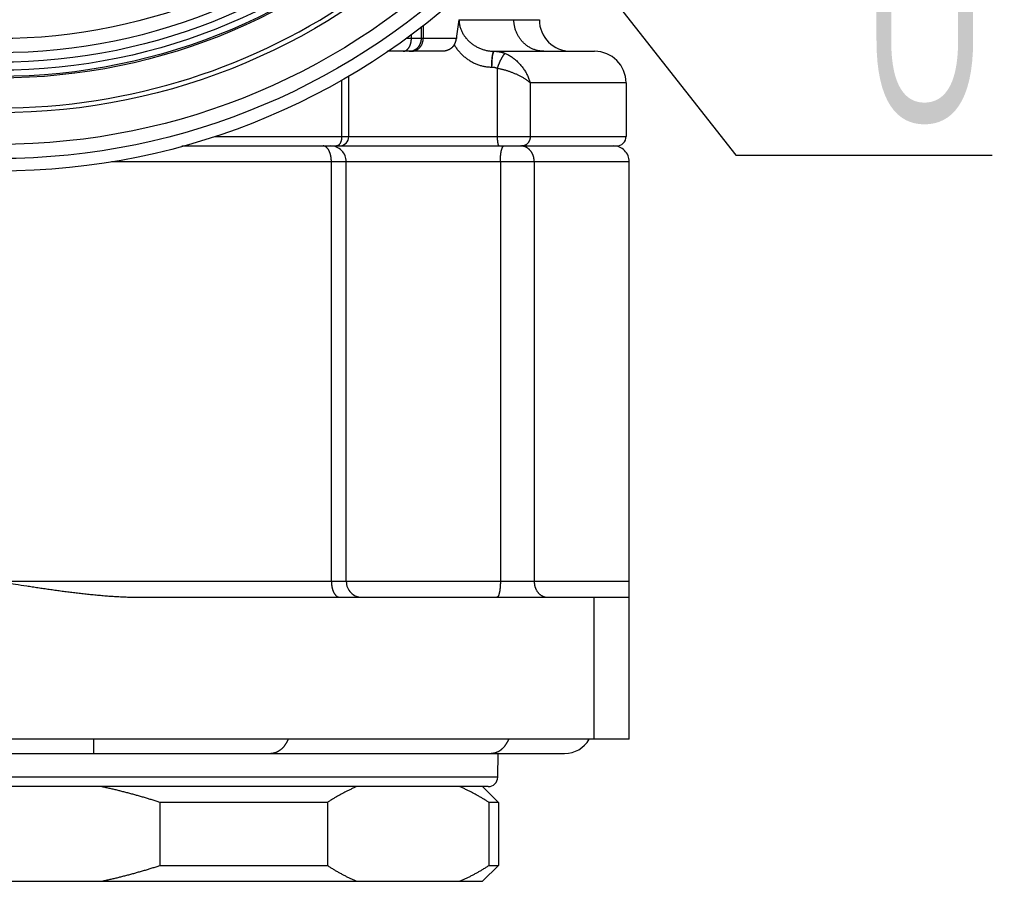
# Model space of a CAD drawing. Header units: millimetres. Extents: x 0 to 1300, y 0 to 891.
# Tile 10 of 141: x 434 to 481, y 204 to 245. Entities that reach past the tile are written whole.
import ezdxf

# ---------------------------------------------------------------- set-up
doc = ezdxf.new("R2010")
doc.units = ezdxf.units.MM
doc.header["$LTSCALE"] = 0.547069
for name, color, linetype in [('NoLayerName_001', 7, 'Continuous'), ('NoLayerName_004', 7, 'Continuous'), ('NoLayerName_007', 7, 'Continuous')]:
    doc.layers.add(name, color=color, linetype=linetype)
doc.styles.get("Standard").update_dxf_attribs({"font": 'txt', "bigfont": 'extfont2'})
doc.dimstyles.get("Standard").update_dxf_attribs({"dimtxt": 2.5, "dimasz": 2.5, "dimexe": 1, "dimexo": 1, "dimtad": 1, "dimdec": 3, "dimzin": 0, "dimdsep": 46, "dimtxsty": 'Standard', "dimcen": 2.5, "dimadec": 3, "dimazin": 0, "dimtfac": 0.75, "dimtdec": 3, "dimtmove": 0, "dimatfit": 3, "dimfxl": 1, "dimarcsym": 0})

msp = doc.modelspace()

# ---------------------------------------------------------------- linework, layer by layer
at = {"layer": 'NoLayerName_001', "color": 8, "linetype": 'Continuous', "lineweight": 25}
msp.add_line((437.6382, 210.4327), (437.6382, 209.7577), dxfattribs=at)
at = {"layer": 'NoLayerName_001', "color": 7, "linetype": 'Continuous', "lineweight": 25}
for p, q in [((406.1951, 209.7577), (460.049, 209.7577)), ((456.1471, 208.1827), (456.8971, 207.4327)), ((440.8033, 207.4327), (440.8033, 204.4327)), ((448.7671, 207.4327), (440.8033, 207.4327)), ((448.7671, 207.4327), (448.7671, 204.4327)), ((456.4482, 207.4327), (456.4482, 204.4327)), ((456.8971, 207.4327), (456.4482, 207.4327)), ((456.8971, 207.4327), (456.8971, 204.4327)), ((440.8033, 204.4327), (448.7671, 204.4327)), ((456.1471, 203.6827), (456.8971, 204.4327)), ((456.4482, 204.4327), (456.8971, 204.4327)), ((410.0972, 203.6827), (456.1469, 203.6827))]:
    msp.add_line(p, q, dxfattribs=at)
for radius in [31.725, 26.7]:
    msp.add_circle((433.1221, 270.4327), radius, dxfattribs=at)
msp.add_arc((460.049, 211.1077), 1.35, 270, 329.92806, dxfattribs=at)
at = {"layer": 'NoLayerName_001', "color": 8, "linetype": 'Continuous', "lineweight": 25}
for points in [[(446.8978, 210.4308), (446.8929, 210.4193), (446.8833, 210.3961), (446.8677, 210.362), (446.8514, 210.3281), (446.8341, 210.2947), (446.816, 210.2617), (446.7969, 210.2293), (446.7769, 210.1974), (446.7561, 210.166), (446.7342, 210.1353), (446.7115, 210.1053), (446.6878, 210.076), (446.6631, 210.0476), (446.6375, 210.02), (446.611, 209.9933), (446.5835, 209.9676), (446.5549, 209.943), (446.5255, 209.9196), (446.4951, 209.8973), (446.4637, 209.8764), (446.4315, 209.8568), (446.3984, 209.8388), (446.3644, 209.8223), (446.3297, 209.8075), (446.2942, 209.7946), (446.2581, 209.7834), (446.2215, 209.7742), (446.1844, 209.7669), (446.147, 209.7617), (446.1095, 209.7583), (446.0844, 209.7581), (446.0719, 209.7577)], [(457.3816, 210.4308), (457.3768, 210.4193), (457.3672, 210.3961), (457.3516, 210.362), (457.3352, 210.3281), (457.318, 210.2947), (457.2998, 210.2617), (457.2808, 210.2293), (457.2608, 210.1974), (457.2399, 210.166), (457.2181, 210.1353), (457.1953, 210.1053), (457.1716, 210.076), (457.147, 210.0476), (457.1214, 210.02), (457.0948, 209.9933), (457.0673, 209.9676), (457.0388, 209.943), (457.0093, 209.9196), (456.9789, 209.8973), (456.9476, 209.8764), (456.9153, 209.8568), (456.8822, 209.8388), (456.8483, 209.8223), (456.8136, 209.8075), (456.7781, 209.7946), (456.742, 209.7834), (456.7053, 209.7742), (456.6682, 209.7669), (456.6308, 209.7617), (456.5933, 209.7583), (456.5682, 209.7581), (456.5557, 209.7577)]]:
    msp.add_open_spline(points, degree=3, knots=[0, 0, 0, 0, 0.037549, 0.0751283, 0.1127287, 0.1503431, 0.1879664, 0.2255957, 0.2632305, 0.3008729, 0.3385267, 0.3761879, 0.4138459, 0.4514943, 0.4891309, 0.5267587, 0.5643855, 0.602025, 0.6396926, 0.6773802, 0.7150719, 0.7527595, 0.7904429, 0.8281312, 0.8658431, 0.9036039, 0.9414042, 0.9792104, 1.0169917, 1.0547215, 1.092379, 1.1299504, 1.1299504, 1.1299504, 1.1299504], dxfattribs=at)
at = {"layer": 'NoLayerName_001', "color": 7, "linetype": 'Continuous', "lineweight": 25}
for points, knots in [([(440.8033, 207.4327), (440.7421, 207.4523), (440.6197, 207.4917), (440.4357, 207.5491), (440.2512, 207.6055), (440.0664, 207.6606), (439.8813, 207.7146), (439.6957, 207.7673), (439.5098, 207.8187), (439.3236, 207.8689), (439.137, 207.9178), (438.9501, 207.9654), (438.7629, 208.0116), (438.5753, 208.0565), (438.3875, 208.1), (438.1994, 208.1423), (438.0737, 208.1691), (438.0109, 208.1827)], [0, 0, 0, 0, 0.192775, 0.3855835, 0.578419, 0.7712755, 0.9641469, 1.1570278, 1.3499129, 1.5427973, 1.7356765, 1.928546, 2.121402, 2.3142409, 2.5070595, 2.6998548, 2.8926243, 2.8926243, 2.8926243, 2.8926243]), ([(450.1632, 208.1827), (450.139, 208.1722), (450.0903, 208.1515), (450.0178, 208.1193), (449.9456, 208.0865), (449.8738, 208.053), (449.8022, 208.0188), (449.731, 207.9839), (449.66, 207.9483), (449.5894, 207.9122), (449.5191, 207.8753), (449.4491, 207.8379), (449.3795, 207.7998), (449.3102, 207.7612), (449.2411, 207.722), (449.1724, 207.6823), (449.1041, 207.642), (449.036, 207.6011), (448.9683, 207.5598), (448.9009, 207.5179), (448.8338, 207.4756), (448.7893, 207.447), (448.7671, 207.4327)], [0, 0, 0, 0, 0.0793013, 0.1586046, 0.237912, 0.3172253, 0.396546, 0.475875, 0.5552123, 0.6345579, 0.7139113, 0.7932715, 0.8726373, 0.9520073, 1.0313795, 1.1107519, 1.190122, 1.2694871, 1.3488441, 1.4281898, 1.5075206, 1.5868327, 1.5868327, 1.5868327, 1.5868327]), ([(456.4482, 207.4327), (456.426, 207.447), (456.3816, 207.4756), (456.3145, 207.5179), (456.2471, 207.5597), (456.1794, 207.601), (456.1114, 207.6418), (456.0431, 207.6821), (455.9744, 207.7219), (455.9054, 207.7611), (455.836, 207.7997), (455.7664, 207.8378), (455.6964, 207.8752), (455.6261, 207.9121), (455.5554, 207.9483), (455.4845, 207.9838), (455.4132, 208.0187), (455.3416, 208.053), (455.2697, 208.0865), (455.1975, 208.1193), (455.125, 208.1515), (455.0763, 208.1722), (455.0521, 208.1827)], [0, 0, 0, 0, 0.0792937, 0.1585854, 0.2378804, 0.3171841, 0.3965022, 0.4758395, 0.5551939, 0.6345612, 0.7139372, 0.7933183, 0.8727011, 0.9520824, 1.0314597, 1.1108305, 1.1901928, 1.2695449, 1.3488855, 1.4282139, 1.5075293, 1.5868319, 1.5868319, 1.5868319, 1.5868319]), ([(438.0109, 203.6827), (438.0737, 203.6963), (438.1994, 203.7231), (438.3875, 203.7654), (438.5753, 203.8089), (438.7629, 203.8538), (438.9501, 203.9), (439.137, 203.9476), (439.3236, 203.9965), (439.5098, 204.0467), (439.6957, 204.0981), (439.8813, 204.1508), (440.0664, 204.2048), (440.2512, 204.2599), (440.4357, 204.3163), (440.6197, 204.3737), (440.7421, 204.4131), (440.8033, 204.4327)], [0, 0, 0, 0, 0.1927695, 0.3855648, 0.5783834, 0.7712223, 0.9640783, 1.1569479, 1.349827, 1.5427114, 1.7355965, 1.9284774, 2.1213489, 2.3142053, 2.5070408, 2.6998493, 2.8926243, 2.8926243, 2.8926243, 2.8926243]), ([(448.7671, 204.4327), (448.7893, 204.4184), (448.8337, 204.3898), (448.9008, 204.3475), (448.9682, 204.3057), (449.0359, 204.2644), (449.1039, 204.2236), (449.1722, 204.1833), (449.2409, 204.1435), (449.3099, 204.1043), (449.3793, 204.0657), (449.4489, 204.0276), (449.5189, 203.9902), (449.5892, 203.9533), (449.6599, 203.9171), (449.7308, 203.8816), (449.8021, 203.8467), (449.8737, 203.8124), (449.9456, 203.7789), (450.0178, 203.7461), (450.0903, 203.7139), (450.139, 203.6932), (450.1632, 203.6827)], [0, 0, 0, 0, 0.0792937, 0.1585854, 0.2378804, 0.3171841, 0.3965022, 0.4758395, 0.5551939, 0.6345612, 0.7139372, 0.7933183, 0.8727011, 0.9520824, 1.0314597, 1.1108305, 1.1901928, 1.2695449, 1.3488855, 1.4282139, 1.5075293, 1.5868319, 1.5868319, 1.5868319, 1.5868319]), ([(455.0521, 203.6827), (455.0763, 203.6932), (455.125, 203.7139), (455.1975, 203.7461), (455.2697, 203.7789), (455.3415, 203.8124), (455.4131, 203.8466), (455.4843, 203.8815), (455.5553, 203.9171), (455.6259, 203.9533), (455.6962, 203.9901), (455.7662, 204.0275), (455.8358, 204.0656), (455.9051, 204.1042), (455.9742, 204.1434), (456.0429, 204.1831), (456.1112, 204.2234), (456.1793, 204.2643), (456.247, 204.3056), (456.3144, 204.3475), (456.3815, 204.3898), (456.426, 204.4184), (456.4482, 204.4327)], [0, 0, 0, 0, 0.0793013, 0.1586046, 0.237912, 0.3172253, 0.396546, 0.475875, 0.5552123, 0.6345579, 0.7139113, 0.7932715, 0.8726373, 0.9520073, 1.0313795, 1.1107519, 1.190122, 1.2694871, 1.3488441, 1.4281898, 1.5075206, 1.5868327, 1.5868327, 1.5868327, 1.5868327])]:
    msp.add_open_spline(points, degree=3, knots=knots, dxfattribs=at)
at = {"layer": 'NoLayerName_004', "color": 7, "linetype": 'Continuous', "lineweight": 25}
for radius in [33, 30.225, 28.575, 28.5]:
    msp.add_circle((433.1221, 270.4327), radius, dxfattribs=at)
at = {"layer": 'NoLayerName_004', "color": 8, "linetype": 'Continuous', "lineweight": 25}
for radius in [32.4, 28.2, 27.8237, 27.3748]:
    msp.add_circle((433.1221, 270.4327), radius, dxfattribs=at)
at = {"layer": 'NoLayerName_004', "color": 7, "linetype": 'Continuous', "lineweight": 25}
msp.add_arc((433.1221, 270.4327), 30, 200.13421, 339.86579, dxfattribs=at)
at = {"layer": 'NoLayerName_007', "color": 8, "linetype": 'Continuous', "lineweight": 25}
for p, q in [((455.0259, 244.6327), (458.8471, 244.6327)), ((453.2381, 243.7327), (453.2381, 244.3033)), ((453.3234, 244.37), (453.3234, 243.7327)), ((452.7614, 243.7327), (452.5076, 243.7327)), ((452.7614, 243.7327), (452.7614, 243.931)), ((454.9006, 243.7327), (452.7614, 243.7327)), ((456.8418, 242.3317), (456.8418, 239.0827)), ((449.4459, 239.0827), (449.4459, 241.7795)), ((458.4128, 241.6327), (458.4128, 239.0827)), ((462.9721, 241.6327), (458.4128, 241.6327)), ((443.4071, 239.0827), (462.9721, 239.0827)), ((463.1221, 237.8827), (438.4988, 237.8827)), ((448.9566, 217.9327), (448.9566, 237.8827)), ((456.9941, 237.8827), (456.9941, 217.9327)), ((458.6028, 237.8827), (458.6028, 217.9327)), ((463.1221, 217.9327), (403.1578, 217.9327)), ((456.8655, 208.6248), (409.3786, 208.6248))]:
    msp.add_line(p, q, dxfattribs=at)
at = {"layer": 'NoLayerName_007', "color": 7, "linetype": 'Continuous', "lineweight": 25}
for p, q in [((454.2183, 243.1327), (451.62, 243.1327)), ((456.686, 243.1327), (461.4721, 243.1327)), ((449.7857, 239.0827), (449.7857, 241.9683)), ((462.9721, 241.6327), (462.9721, 239.0827)), ((441.8476, 238.6327), (462.5221, 238.6327)), ((449.6649, 217.9327), (449.6649, 237.8827)), ((463.1221, 210.4327), (463.1221, 237.8827)), ((439.8721, 217.1827), (463.1221, 217.1827)), ((461.434, 217.1827), (461.434, 210.4327)), ((463.1221, 210.4327), (403.1221, 210.4327)), ((456.8655, 208.6248), (456.8853, 209.7577)), ((456.4156, 208.1827), (409.8286, 208.1827))]:
    msp.add_line(p, q, dxfattribs=at)
for centre, radius, start, end in [((461.2451, 243.3082), 6.3587, 167.97757, 176.17228), ((460.3471, 244.6327), 1.5, 180, 270), ((461.4721, 241.6327), 1.5, 0, 90), ((449.3357, 239.0827), 0.45, 270, 0), ((462.5221, 239.0827), 0.45, 269.99993, 0), ((448.9149, 237.8827), 0.75, 0, 90.00013), ((462.3721, 237.8827), 0.75, 0, 90.00168), ((450.4149, 217.9327), 0.75, 180, 270.00005), ((456.4156, 208.6327), 0.45, 269.99998, 359)]:
    msp.add_arc(centre, radius, start, end, dxfattribs=at)
at = {"layer": 'NoLayerName_007', "color": 8, "linetype": 'Continuous', "lineweight": 25}
for centre, radius, start, end in [((452.751, 243.6797), 0.547, 270.05866, 281.82556), ((457.9656, 238.0952), 0.5375, 83.00635, 89.97678)]:
    msp.add_arc(centre, radius, start, end, dxfattribs=at)
for points, knots in [([(455.0259, 244.6327), (455.0268, 244.6054), (455.0274, 244.5507), (455.0363, 244.4689), (455.0498, 244.3876), (455.0687, 244.3071), (455.0924, 244.2278), (455.1209, 244.1501), (455.1539, 244.0742), (455.1913, 244.0006), (455.2329, 243.9294), (455.2783, 243.8607), (455.3274, 243.7947), (455.3799, 243.7314), (455.4356, 243.6708), (455.4941, 243.613), (455.5554, 243.5582), (455.6191, 243.5062), (455.6851, 243.4573), (455.7532, 243.4115), (455.8234, 243.3689), (455.8955, 243.3295), (455.9694, 243.2934), (456.0449, 243.2607), (456.1219, 243.2314), (456.2001, 243.2057), (456.2796, 243.1837), (456.3599, 243.1654), (456.4409, 243.1509), (456.5223, 243.1406), (456.6041, 243.1338), (456.6587, 243.1334), (456.686, 243.1327)], [0, 0, 0, 0, 0.0818745, 0.1640294, 0.2464449, 0.32907, 0.4118288, 0.4946269, 0.5773565, 0.6599072, 0.7422728, 0.8245375, 0.9067631, 0.9889851, 1.0712157, 1.1534459, 1.2356474, 1.3177921, 1.3998967, 1.4819864, 1.5640836, 1.6462092, 1.728383, 1.8106248, 1.8929528, 1.975343, 2.057738, 2.1400853, 2.2223403, 2.3044686, 2.3864476, 2.4682691, 2.4682691, 2.4682691, 2.4682691]), ([(459.0672, 243.1327), (459.0417, 243.1334), (458.9908, 243.1338), (458.9145, 243.1408), (458.8385, 243.1515), (458.7632, 243.1666), (458.6887, 243.1857), (458.6153, 243.209), (458.5434, 243.2362), (458.4732, 243.2675), (458.4049, 243.3026), (458.3386, 243.3414), (458.2746, 243.3837), (458.2129, 243.4293), (458.1537, 243.4781), (458.0972, 243.53), (458.0435, 243.5848), (457.9928, 243.6423), (457.9451, 243.7023), (457.9006, 243.7647), (457.8593, 243.8293), (457.8213, 243.896), (457.7866, 243.9645), (457.7555, 244.0347), (457.7279, 244.1064), (457.7039, 244.1793), (457.6836, 244.2534), (457.6669, 244.3284), (457.6539, 244.404), (457.6446, 244.4801), (457.6386, 244.5563), (457.6383, 244.6073), (457.6377, 244.6327)], [0, 0, 0, 0, 0.0763188, 0.1528494, 0.229551, 0.3063761, 0.3832736, 0.4601918, 0.5370817, 0.6139036, 0.6906648, 0.7673911, 0.8440987, 0.9207948, 0.9974801, 1.0741504, 1.1507985, 1.2274267, 1.3040534, 1.3806932, 1.457355, 1.5340438, 1.6107621, 1.6875111, 1.7642919, 1.8410944, 1.917896, 1.9946676, 2.0713759, 2.1479849, 2.224458, 2.3007596, 2.3007596, 2.3007596, 2.3007596]), ([(452.5859, 243.2338), (452.592, 243.2404), (452.6045, 243.2533), (452.6214, 243.2741), (452.6374, 243.2957), (452.6523, 243.3182), (452.6661, 243.3413), (452.6789, 243.3651), (452.6908, 243.3894), (452.7016, 243.4142), (452.7115, 243.4395), (452.7205, 243.4651), (452.7285, 243.4912), (452.7356, 243.5175), (452.7418, 243.544), (452.7471, 243.5708), (452.7516, 243.5977), (452.7552, 243.6247), (452.758, 243.6517), (452.76, 243.6788), (452.7612, 243.7058), (452.7613, 243.7237), (452.7614, 243.7327)], [0, 0, 0, 0, 0.02681701, 0.05366013, 0.08054676, 0.10747746, 0.13443875, 0.16142716, 0.18845454, 0.21552872, 0.2426529, 0.269826, 0.29704298, 0.32429521, 0.35157078, 0.37885479, 0.40612969, 0.43337552, 0.46057019, 0.48768971, 0.51470846, 0.54159938, 0.54159938, 0.54159938, 0.54159938]), ([(452.8631, 243.1443), (452.876, 243.1475), (452.9019, 243.1532), (452.9398, 243.1661), (452.977, 243.1814), (453.0131, 243.1995), (453.048, 243.2201), (453.0815, 243.2431), (453.1134, 243.2684), (453.1436, 243.2958), (453.1717, 243.3252), (453.1977, 243.3565), (453.2213, 243.3896), (453.2425, 243.4243), (453.2614, 243.4602), (453.2778, 243.4973), (453.2917, 243.5354), (453.3032, 243.5741), (453.3122, 243.6134), (453.3186, 243.6531), (453.3227, 243.6929), (453.3229, 243.7195), (453.3234, 243.7327)], [0, 0, 0, 0, 0.0397246, 0.07967364, 0.11983861, 0.16019544, 0.20070891, 0.24133684, 0.28203415, 0.32275681, 0.36346582, 0.40413122, 0.44474687, 0.48533365, 0.52589998, 0.56643893, 0.60693121, 0.64734813, 0.68765449, 0.72781145, 0.76777946, 0.80752115, 0.80752115, 0.80752115, 0.80752115]), ([(452.8767, 243.1784), (452.8871, 243.1832), (452.9084, 243.1924), (452.9389, 243.2091), (452.9686, 243.2274), (452.9972, 243.2476), (453.0247, 243.2694), (453.0509, 243.2929), (453.0757, 243.3179), (453.0991, 243.3443), (453.1208, 243.372), (453.1409, 243.401), (453.1591, 243.4312), (453.1755, 243.4623), (453.1901, 243.4944), (453.2028, 243.5272), (453.2136, 243.5606), (453.2224, 243.5946), (453.2294, 243.6289), (453.2343, 243.6634), (453.2375, 243.698), (453.2377, 243.7212), (453.2381, 243.7327)], [0, 0, 0, 0, 0.03461411, 0.06936953, 0.10425526, 0.13925457, 0.17434681, 0.20950915, 0.24471828, 0.2799521, 0.31519141, 0.35042161, 0.38563678, 0.42083947, 0.45602653, 0.49118821, 0.5263096, 0.5613721, 0.5963549, 0.63123638, 0.66599563, 0.70061391, 0.70061391, 0.70061391, 0.70061391]), ([(452.3666, 243.1327), (452.3707, 243.1328), (452.379, 243.1329), (452.3913, 243.1338), (452.4036, 243.1353), (452.4158, 243.1374), (452.428, 243.14), (452.44, 243.1432), (452.4519, 243.1469), (452.4636, 243.1511), (452.4752, 243.1558), (452.4865, 243.161), (452.4976, 243.1666), (452.5084, 243.1726), (452.519, 243.1791), (452.5293, 243.1859), (452.5394, 243.1932), (452.5493, 243.2007), (452.5588, 243.2085), (452.5681, 243.2167), (452.5772, 243.2251), (452.583, 243.2309), (452.5859, 243.2338)], [0, 0, 0, 0, 0.01233249, 0.02469046, 0.0370745, 0.04948309, 0.06191278, 0.07435848, 0.08681371, 0.09927083, 0.11172127, 0.1241561, 0.13657425, 0.14898207, 0.16138418, 0.17378316, 0.18617967, 0.19857259, 0.21095913, 0.22333495, 0.23569431, 0.24803016, 0.24803016, 0.24803016, 0.24803016]), ([(452.6526, 243.1327), (452.6577, 243.1328), (452.6679, 243.1328), (452.6832, 243.1335), (452.6985, 243.1345), (452.7137, 243.136), (452.729, 243.1379), (452.7442, 243.1401), (452.7594, 243.1428), (452.7744, 243.1459), (452.7894, 243.1494), (452.8043, 243.1532), (452.8191, 243.1575), (452.8337, 243.1621), (452.8482, 243.1672), (452.8625, 243.1725), (452.8719, 243.1765), (452.8767, 243.1784)], [0, 0, 0, 0, 0.01526098, 0.03055601, 0.04588054, 0.06122972, 0.07659845, 0.09198142, 0.10737316, 0.1227681, 0.13816061, 0.15354502, 0.16891571, 0.18426712, 0.19959383, 0.21489054, 0.23015222, 0.23015222, 0.23015222, 0.23015222]), ([(454.7973, 243.4318), (454.8129, 243.4076), (454.8434, 243.3587), (454.8933, 243.2878), (454.9456, 243.2185), (455.0006, 243.1511), (455.0582, 243.0857), (455.1183, 243.0224), (455.1807, 242.9613), (455.2453, 242.9026), (455.3121, 242.8465), (455.3809, 242.793), (455.4517, 242.7422), (455.5243, 242.6943), (455.5986, 242.6495), (455.6746, 242.6078), (455.7521, 242.5693), (455.8311, 242.5342), (455.9114, 242.5025), (455.9931, 242.4743), (456.076, 242.4497), (456.16, 242.4289), (456.2449, 242.4117), (456.3304, 242.3984), (456.4165, 242.3889), (456.5027, 242.3828), (456.5603, 242.3824), (456.5891, 242.3818)], [0, 0, 0, 0, 0.0863609, 0.1729858, 0.259833, 0.3468588, 0.4340183, 0.5212666, 0.6085592, 0.6958534, 0.7831087, 0.8702881, 0.9573587, 1.0442927, 1.1310697, 1.2176938, 1.3041933, 1.3906031, 1.4769659, 1.5633317, 1.6497583, 1.7362766, 1.8228487, 1.909426, 1.9959588, 2.0823981, 2.1686969, 2.1686969, 2.1686969, 2.1686969]), ([(456.686, 243.1327), (456.6828, 243.1318), (456.6759, 243.131), (456.6679, 243.1238), (456.6611, 243.1158), (456.6552, 243.1071), (456.6503, 243.0982), (456.6463, 243.0891), (456.6427, 243.0798), (456.6395, 243.0704), (456.6364, 243.061), (456.6335, 243.0515), (456.6307, 243.0419), (456.628, 243.0323), (456.6254, 243.0226), (456.6229, 243.0128), (456.6206, 243.003), (456.6184, 242.9932), (456.6162, 242.9833), (456.6142, 242.9734), (456.6122, 242.9635), (456.6104, 242.9536), (456.6086, 242.9436), (456.6069, 242.9337), (456.6052, 242.9237), (456.6037, 242.9137), (456.6027, 242.9071), (456.6021, 242.9038)], [0, 0, 0, 0, 0.00981553, 0.02027437, 0.03108336, 0.04150354, 0.05161643, 0.06157027, 0.07146446, 0.08136062, 0.09128611, 0.10124176, 0.11122582, 0.12123622, 0.13127062, 0.14132637, 0.15140059, 0.16149016, 0.17159173, 0.18170174, 0.19181645, 0.20193196, 0.21204416, 0.22214885, 0.23224166, 0.2423181, 0.25237358, 0.25237358, 0.25237358, 0.25237358]), ([(456.7007, 243.1327), (456.6975, 243.1319), (456.6904, 243.131), (456.6822, 243.1238), (456.6753, 243.1158), (456.6694, 243.107), (456.6647, 243.0978), (456.6608, 243.0884), (456.6573, 243.0789), (456.6541, 243.0693), (456.6509, 243.0597), (456.6477, 243.0501), (456.6445, 243.0404), (456.6413, 243.0308), (456.6382, 243.0211), (456.6351, 243.0114), (456.632, 243.0016), (456.6289, 242.9919), (456.6258, 242.9821), (456.6228, 242.9724), (456.6197, 242.9626), (456.6167, 242.9528), (456.6138, 242.943), (456.6108, 242.9332), (456.6079, 242.9234), (456.605, 242.9136), (456.6031, 242.9071), (456.6021, 242.9038)], [0, 0, 0, 0, 0.01000602, 0.02062903, 0.03155919, 0.0420906, 0.05234064, 0.06246764, 0.07256055, 0.08266172, 0.09278462, 0.10292811, 0.11309016, 0.12326873, 0.13346181, 0.14366736, 0.15388337, 0.16410781, 0.17433865, 0.18457387, 0.19481143, 0.20504932, 0.21528551, 0.22551797, 0.23574468, 0.24596362, 0.25617275, 0.25617275, 0.25617275, 0.25617275]), ([(456.7007, 243.1327), (456.7125, 243.1325), (456.736, 243.1325), (456.7712, 243.131), (456.8065, 243.1287), (456.8418, 243.1254), (456.877, 243.1213), (456.9121, 243.1162), (456.9472, 243.1103), (456.982, 243.1034), (457.0167, 243.0957), (457.0511, 243.0871), (457.0852, 243.0776), (457.1191, 243.0672), (457.1526, 243.0559), (457.1858, 243.0439), (457.2076, 243.0351), (457.2185, 243.0308)], [0, 0, 0, 0, 0.03522315, 0.07052287, 0.1058881, 0.14130729, 0.17676857, 0.21225982, 0.24776878, 0.2832831, 0.3187905, 0.35427881, 0.3897361, 0.42515074, 0.46051155, 0.49580785, 0.53102957, 0.53102957, 0.53102957, 0.53102957]), ([(456.6021, 242.9038), (456.6008, 242.8952), (456.598, 242.878), (456.5944, 242.8521), (456.5912, 242.8262), (456.5883, 242.8003), (456.5857, 242.7743), (456.5834, 242.7483), (456.5813, 242.7222), (456.5795, 242.6961), (456.578, 242.6701), (456.5767, 242.644), (456.5757, 242.6178), (456.5749, 242.5917), (456.5743, 242.5656), (456.5739, 242.5395), (456.5738, 242.5133), (456.5738, 242.4872), (456.5741, 242.461), (456.5745, 242.4349), (456.5751, 242.4088), (456.5757, 242.3914), (456.576, 242.3827)], [0, 0, 0, 0, 0.02611002, 0.05222194, 0.07833777, 0.10445741, 0.13057911, 0.15670226, 0.18282745, 0.20895508, 0.23508532, 0.26121816, 0.28735335, 0.31349045, 0.33962885, 0.36576773, 0.3919061, 0.41804281, 0.44417652, 0.47030576, 0.49642888, 0.52254411, 0.52254411, 0.52254411, 0.52254411]), ([(456.6021, 242.9038), (456.6018, 242.8951), (456.6012, 242.8777), (456.6001, 242.8517), (456.5986, 242.8169), (456.5966, 242.7735), (456.5937, 242.7127), (456.5902, 242.6432), (456.5856, 242.5564), (456.5809, 242.4695), (456.5774, 242.4087), (456.576, 242.3827)], [0, 0, 0, 0, 0.02608769, 0.05217546, 0.07826338, 0.13043942, 0.18261527, 0.26087885, 0.33914244, 0.44349393, 0.52175737, 0.52175737, 0.52175737, 0.52175737]), ([(457.2185, 243.0307), (457.2121, 243.0265), (457.1988, 243.0188), (457.1823, 243.0026), (457.1665, 242.9859), (457.1519, 242.9682), (457.1379, 242.9501), (457.1245, 242.9315), (457.1116, 242.9126), (457.0991, 242.8934), (457.087, 242.8739), (457.0753, 242.8542), (457.0639, 242.8343), (457.0527, 242.8142), (457.0418, 242.794), (457.0311, 242.7737), (457.0205, 242.7533), (457.0102, 242.7329), (457, 242.7123), (456.99, 242.6917), (456.9802, 242.671), (456.9705, 242.6503), (456.961, 242.6294), (456.9516, 242.6085), (456.9424, 242.5876), (456.9333, 242.5666), (456.9243, 242.5455), (456.9155, 242.5243), (456.9068, 242.5031), (456.8982, 242.4819), (456.8898, 242.4606), (456.8815, 242.4392), (456.8733, 242.4178), (456.8652, 242.3964), (456.8573, 242.3749), (456.8495, 242.3533), (456.8444, 242.3389), (456.8418, 242.3317)], [0, 0, 0, 0, 0.02288564, 0.04595306, 0.0689451, 0.09184806, 0.11472732, 0.13760934, 0.1605043, 0.18341766, 0.20635096, 0.22930221, 0.25226632, 0.27523553, 0.29819983, 0.32115053, 0.3440882, 0.36701519, 0.38993371, 0.41284578, 0.43575328, 0.45865795, 0.48156136, 0.50446495, 0.52737004, 0.55027774, 0.57318828, 0.5961013, 0.61901635, 0.64193296, 0.66485065, 0.68776889, 0.71068711, 0.73360473, 0.75652113, 0.77943566, 0.80234764, 0.80234764, 0.80234764, 0.80234764]), ([(457.2185, 243.0308), (457.2472, 243.018), (457.3051, 242.9937), (457.3889, 242.95), (457.4706, 242.9025), (457.5499, 242.8504), (457.6267, 242.7945), (457.701, 242.7347), (457.7725, 242.6715), (457.8413, 242.6051), (457.9073, 242.5357), (457.9702, 242.4637), (458.0301, 242.3893), (458.0868, 242.3125), (458.1402, 242.2337), (458.1903, 242.1528), (458.2368, 242.0701), (458.2798, 241.9856), (458.319, 241.8995), (458.3544, 241.8119), (458.3863, 241.7231), (458.4037, 241.6627), (458.4128, 241.6327)], [0, 0, 0, 0, 0.0941668, 0.1884755, 0.2829962, 0.3777676, 0.4727992, 0.5680745, 0.6635537, 0.7591765, 0.854865, 0.9505258, 1.0460668, 1.1414584, 1.236693, 1.3317644, 1.4266692, 1.5214075, 1.6159842, 1.7104093, 1.8046994, 1.8988783, 1.8988783, 1.8988783, 1.8988783]), ([(456.5891, 242.3818), (456.5948, 242.3817), (456.6063, 242.3817), (456.6235, 242.381), (456.6407, 242.3798), (456.6579, 242.3782), (456.6751, 242.3762), (456.6923, 242.3737), (456.7094, 242.3708), (456.7264, 242.3674), (456.7433, 242.3636), (456.7601, 242.3594), (456.7767, 242.3547), (456.7933, 242.3496), (456.8096, 242.3441), (456.8258, 242.3382), (456.8364, 242.3338), (456.8418, 242.3317)], [0, 0, 0, 0, 0.01719432, 0.03442617, 0.05169017, 0.06898069, 0.08629195, 0.10361801, 0.12095287, 0.13829046, 0.15562475, 0.17294974, 0.19025953, 0.20754839, 0.22481076, 0.24204135, 0.25923515, 0.25923515, 0.25923515, 0.25923515]), ([(456.8418, 242.3317), (456.8645, 242.3273), (456.91, 242.3187), (456.978, 242.3041), (457.0458, 242.2885), (457.1133, 242.2716), (457.1806, 242.2536), (457.2476, 242.2344), (457.3142, 242.2141), (457.3805, 242.1926), (457.4463, 242.1699), (457.5118, 242.146), (457.5768, 242.1211), (457.6413, 242.0949), (457.7053, 242.0676), (457.7688, 242.0392), (457.8317, 242.0096), (457.8939, 241.9788), (457.9556, 241.9468), (458.0165, 241.9134), (458.0766, 241.8785), (458.136, 241.8422), (458.1944, 241.8044), (458.2517, 241.7649), (458.3074, 241.7232), (458.3616, 241.6796), (458.3956, 241.6481), (458.4128, 241.6327)], [0, 0, 0, 0, 0.0694687, 0.138993, 0.2085636, 0.2781717, 0.3478084, 0.417465, 0.4871331, 0.5568044, 0.626471, 0.6961253, 0.7657599, 0.8353679, 0.904943, 0.9744789, 1.0439749, 1.1134416, 1.1828952, 1.252357, 1.3218529, 1.3914141, 1.4610438, 1.5306683, 1.6002304, 1.6697129, 1.7391457, 1.7391457, 1.7391457, 1.7391457]), ([(449.4272, 238.9105), (449.4259, 238.9052), (449.4234, 238.8945), (449.4193, 238.8787), (449.4147, 238.863), (449.4097, 238.8473), (449.4042, 238.8317), (449.3981, 238.816), (449.3915, 238.8004), (449.3843, 238.7848), (449.3765, 238.7693), (449.3681, 238.7541), (449.3591, 238.7393), (449.3494, 238.7249), (449.3391, 238.7112), (449.3281, 238.6981), (449.3165, 238.6859), (449.3042, 238.6746), (449.2912, 238.6644), (449.2774, 238.6554), (449.2631, 238.6474), (449.2528, 238.6435), (449.2478, 238.6414)], [0, 0, 0, 0, 0.01641325, 0.03276665, 0.04912207, 0.06554371, 0.08209798, 0.09885334, 0.11586082, 0.13307154, 0.15040726, 0.16779543, 0.18517034, 0.20247466, 0.21966109, 0.23669446, 0.2535542, 0.27023711, 0.28676037, 0.30316467, 0.31951703, 0.3359128, 0.3359128, 0.3359128, 0.3359128]), ([(449.4459, 239.0827), (449.4459, 239.0798), (449.4459, 239.074), (449.4457, 239.0654), (449.4455, 239.0567), (449.4452, 239.048), (449.4448, 239.0393), (449.4442, 239.0307), (449.4436, 239.022), (449.4429, 239.0133), (449.4422, 239.0047), (449.4413, 238.9961), (449.4403, 238.9874), (449.4392, 238.9788), (449.4381, 238.9702), (449.4368, 238.9616), (449.4354, 238.9531), (449.434, 238.9445), (449.4324, 238.936), (449.4308, 238.9275), (449.429, 238.919), (449.4278, 238.9133), (449.4272, 238.9105)], [0, 0, 0, 0, 0.00867273, 0.01734844, 0.02602668, 0.034707, 0.04338896, 0.05207215, 0.06075614, 0.06944054, 0.07812496, 0.08680903, 0.09549239, 0.10417469, 0.11285562, 0.12153485, 0.13021211, 0.13888718, 0.14756036, 0.15623216, 0.16490315, 0.17357403, 0.17357403, 0.17357403, 0.17357403]), ([(456.8418, 239.0827), (456.8418, 239.0775), (456.8418, 239.0671), (456.8419, 239.0514), (456.8422, 239.0358), (456.8425, 239.0202), (456.843, 239.0045), (456.8436, 238.9889), (456.8443, 238.9733), (456.8452, 238.9576), (456.8462, 238.9419), (456.8473, 238.9262), (456.8486, 238.9105), (456.8501, 238.8947), (456.8517, 238.8789), (456.8535, 238.8631), (456.8554, 238.8474), (456.8574, 238.8318), (456.8596, 238.8162), (456.862, 238.8008), (456.8644, 238.7856), (456.867, 238.7705), (456.8697, 238.7557), (456.8727, 238.7409), (456.8761, 238.7262), (456.8801, 238.7114), (456.885, 238.6963), (456.891, 238.6809), (456.8981, 238.6651), (456.9062, 238.6502), (456.9163, 238.636), (456.9272, 238.6343), (456.9318, 238.6327)], [0, 0, 0, 0, 0.01565553, 0.03129256, 0.0469181, 0.06253932, 0.07816348, 0.09379799, 0.1094504, 0.1251284, 0.14083983, 0.15659268, 0.17239506, 0.18824878, 0.20413086, 0.22001231, 0.23586414, 0.25165736, 0.26736299, 0.28295209, 0.29839577, 0.3136652, 0.32873867, 0.34370251, 0.35873429, 0.37402788, 0.3897945, 0.40626352, 0.42368023, 0.44159797, 0.4579536, 0.47271674, 0.47271674, 0.47271674, 0.47271674]), ([(458.4128, 239.0827), (458.4127, 239.0753), (458.4126, 239.0603), (458.4111, 239.038), (458.4088, 239.0156), (458.4054, 238.9934), (458.4012, 238.9713), (458.3959, 238.9493), (458.3897, 238.9276), (458.3825, 238.9062), (458.3744, 238.8851), (458.3652, 238.8644), (458.355, 238.8441), (458.3439, 238.8243), (458.3318, 238.8051), (458.3187, 238.7865), (458.3048, 238.7687), (458.29, 238.7516), (458.2743, 238.7354), (458.2578, 238.7202), (458.2405, 238.7058), (458.2282, 238.6974), (458.2222, 238.693)], [0, 0, 0, 0, 0.02235761, 0.04476626, 0.06721763, 0.08970446, 0.11222088, 0.13476268, 0.15732764, 0.17991583, 0.20252994, 0.22517555, 0.24785954, 0.27056963, 0.29328135, 0.31597254, 0.33862436, 0.36122212, 0.38375614, 0.40622261, 0.42862457, 0.45097281, 0.45097281, 0.45097281, 0.45097281]), ([(448.638, 238.6182), (448.6363, 238.6188), (448.633, 238.62), (448.6281, 238.6217), (448.623, 238.6233), (448.618, 238.6247), (448.6129, 238.6261), (448.6077, 238.6273), (448.6026, 238.6284), (448.5974, 238.6294), (448.5922, 238.6303), (448.587, 238.631), (448.5817, 238.6316), (448.5765, 238.6321), (448.5712, 238.6324), (448.566, 238.6327), (448.5625, 238.6327), (448.5607, 238.6327)], [0, 0, 0, 0, 0.005244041, 0.010499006, 0.015762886, 0.021033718, 0.026309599, 0.031588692, 0.03686924, 0.042149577, 0.047428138, 0.052703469, 0.057974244, 0.063239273, 0.068497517, 0.073748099, 0.07899032, 0.07899032, 0.07899032, 0.07899032]), ([(448.7122, 238.5756), (448.7111, 238.5765), (448.7089, 238.5782), (448.7054, 238.5808), (448.702, 238.5834), (448.6985, 238.5858), (448.6949, 238.5883), (448.6914, 238.5907), (448.6878, 238.593), (448.6841, 238.5953), (448.6804, 238.5975), (448.6767, 238.5997), (448.673, 238.6019), (448.6692, 238.6039), (448.6654, 238.6059), (448.6616, 238.6079), (448.6577, 238.6098), (448.6538, 238.6116), (448.6499, 238.6133), (448.6459, 238.615), (448.642, 238.6167), (448.6393, 238.6177), (448.638, 238.6182)], [0, 0, 0, 0, 0.004289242, 0.008578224, 0.012867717, 0.017158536, 0.021451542, 0.025747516, 0.030046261, 0.034347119, 0.03864947, 0.042952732, 0.047256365, 0.051559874, 0.055862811, 0.060164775, 0.064465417, 0.068764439, 0.073061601, 0.077356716, 0.081649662, 0.085940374, 0.085940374, 0.085940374, 0.085940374]), ([(448.9566, 237.8827), (448.9565, 237.8928), (448.9565, 237.9129), (448.9555, 237.9431), (448.9539, 237.9733), (448.9517, 238.0036), (448.9488, 238.0338), (448.9452, 238.0639), (448.941, 238.0939), (448.936, 238.1239), (448.9303, 238.1536), (448.9238, 238.1832), (448.9165, 238.2126), (448.9085, 238.2418), (448.8997, 238.2708), (448.89, 238.2994), (448.8796, 238.3278), (448.8682, 238.3557), (448.8558, 238.3833), (448.8424, 238.4103), (448.8278, 238.4368), (448.812, 238.4627), (448.795, 238.4878), (448.7766, 238.5119), (448.7568, 238.5348), (448.7356, 238.5565), (448.7199, 238.5691), (448.7122, 238.5756)], [0, 0, 0, 0, 0.03017447, 0.06040706, 0.09068416, 0.12099323, 0.15132281, 0.18166267, 0.21200381, 0.24233862, 0.27266094, 0.30296619, 0.33325142, 0.36351544, 0.39375893, 0.42398454, 0.4541947, 0.48438733, 0.51456688, 0.54474796, 0.5749563, 0.60522961, 0.63558833, 0.66595484, 0.69625734, 0.72646782, 0.75661044, 0.75661044, 0.75661044, 0.75661044]), ([(449.2478, 238.6414), (449.2468, 238.641), (449.2447, 238.6403), (449.2416, 238.6393), (449.2385, 238.6384), (449.2354, 238.6375), (449.2322, 238.6367), (449.229, 238.6359), (449.2258, 238.6353), (449.2226, 238.6347), (449.2193, 238.6342), (449.2161, 238.6337), (449.2128, 238.6333), (449.2096, 238.6331), (449.2063, 238.6329), (449.2031, 238.6327), (449.2009, 238.6327), (449.1998, 238.6327)], [0, 0, 0, 0, 0.003255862, 0.006518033, 0.009785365, 0.013056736, 0.016331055, 0.019607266, 0.022884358, 0.026161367, 0.029437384, 0.032711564, 0.035983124, 0.039251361, 0.04251565, 0.045775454, 0.049030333, 0.049030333, 0.049030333, 0.049030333]), ([(456.9941, 237.8827), (456.9942, 237.892), (456.9942, 237.9105), (456.9945, 237.9383), (456.995, 237.9662), (456.9958, 237.994), (456.9968, 238.0218), (456.9981, 238.0496), (456.9996, 238.0775), (457.0014, 238.1052), (457.0034, 238.133), (457.0058, 238.1607), (457.0084, 238.1884), (457.0114, 238.2161), (457.0147, 238.2437), (457.0183, 238.2713), (457.0222, 238.2988), (457.0265, 238.3263), (457.0312, 238.3537), (457.0364, 238.381), (457.042, 238.4083), (457.0483, 238.4354), (457.0551, 238.4624), (457.0627, 238.4893), (457.0713, 238.5158), (457.0811, 238.5419), (457.0891, 238.5586), (457.093, 238.567)], [0, 0, 0, 0, 0.02781392, 0.05564017, 0.08347568, 0.1113176, 0.13916334, 0.16701054, 0.19485712, 0.22270128, 0.25054149, 0.27837655, 0.30620553, 0.33402789, 0.36184336, 0.38965208, 0.41745453, 0.44525236, 0.47304988, 0.5008538, 0.52867344, 0.55652101, 0.58441089, 0.61232225, 0.64020051, 0.66802342, 0.69581634, 0.69581634, 0.69581634, 0.69581634]), ([(457.093, 238.567), (457.0934, 238.568), (457.0944, 238.5698), (457.0958, 238.5726), (457.0973, 238.5754), (457.0988, 238.5781), (457.1003, 238.5809), (457.1019, 238.5836), (457.1035, 238.5863), (457.1051, 238.589), (457.1068, 238.5916), (457.1086, 238.5943), (457.1103, 238.5969), (457.1122, 238.5995), (457.114, 238.602), (457.116, 238.6045), (457.1179, 238.6069), (457.12, 238.6093), (457.1221, 238.6116), (457.1243, 238.6139), (457.1265, 238.6161), (457.128, 238.6175), (457.1288, 238.6182)], [0, 0, 0, 0, 0.003130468, 0.006259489, 0.009388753, 0.012519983, 0.015654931, 0.018795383, 0.021942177, 0.025093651, 0.028247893, 0.031403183, 0.034558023, 0.037711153, 0.040861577, 0.044008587, 0.047151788, 0.050291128, 0.053426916, 0.056559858, 0.059691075, 0.062822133, 0.062822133, 0.062822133, 0.062822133]), ([(457.1288, 238.6182), (457.1293, 238.6186), (457.1302, 238.6194), (457.1315, 238.6205), (457.133, 238.6217), (457.1344, 238.6228), (457.1359, 238.6238), (457.1374, 238.6248), (457.1389, 238.6258), (457.1405, 238.6267), (457.1422, 238.6276), (457.1438, 238.6284), (457.1455, 238.6292), (457.1472, 238.6299), (457.1489, 238.6305), (457.1507, 238.6311), (457.1525, 238.6316), (457.1542, 238.632), (457.156, 238.6323), (457.1578, 238.6325), (457.1596, 238.6327), (457.1608, 238.6327), (457.1614, 238.6327)], [0, 0, 0, 0, 0.001805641, 0.003609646, 0.005414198, 0.007221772, 0.009035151, 0.010857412, 0.012689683, 0.014529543, 0.016374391, 0.018221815, 0.020069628, 0.021915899, 0.023758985, 0.025597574, 0.027430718, 0.029257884, 0.031078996, 0.032894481, 0.034705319, 0.036513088, 0.036513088, 0.036513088, 0.036513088]), ([(458.3197, 238.5063), (458.3155, 238.5095), (458.3072, 238.516), (458.2944, 238.5252), (458.2815, 238.5342), (458.2682, 238.5429), (458.2547, 238.5512), (458.241, 238.5591), (458.2271, 238.5667), (458.2129, 238.5739), (458.1985, 238.5808), (458.1839, 238.5872), (458.1692, 238.5933), (458.1543, 238.5989), (458.1392, 238.6042), (458.1241, 238.609), (458.1088, 238.6134), (458.0934, 238.6174), (458.0779, 238.6209), (458.0623, 238.624), (458.0467, 238.6267), (458.0362, 238.628), (458.031, 238.6287)], [0, 0, 0, 0, 0.01578478, 0.03156869, 0.04735853, 0.06316194, 0.07898736, 0.0948425, 0.11072576, 0.12663187, 0.14255553, 0.15849142, 0.17443429, 0.19037899, 0.20632051, 0.22225406, 0.23817509, 0.25407935, 0.26996294, 0.28582239, 0.30165467, 0.31745726, 0.31745726, 0.31745726, 0.31745726]), ([(458.2222, 238.693), (458.2194, 238.6911), (458.2138, 238.6874), (458.2052, 238.6821), (458.1965, 238.677), (458.1877, 238.6722), (458.1786, 238.6676), (458.1695, 238.6633), (458.1602, 238.6593), (458.1507, 238.6555), (458.1412, 238.6519), (458.1315, 238.6487), (458.1218, 238.6457), (458.1119, 238.643), (458.102, 238.6407), (458.092, 238.6386), (458.082, 238.6368), (458.0719, 238.6353), (458.0619, 238.6342), (458.0518, 238.6333), (458.0417, 238.6328), (458.0349, 238.6328), (458.0316, 238.6327)], [0, 0, 0, 0, 0.0100761, 0.0201512, 0.03023126, 0.04032256, 0.0504317, 0.06056437, 0.07071899, 0.08089109, 0.09107623, 0.10127004, 0.11146828, 0.12166685, 0.13186188, 0.14204975, 0.15222714, 0.16239106, 0.17253893, 0.18266863, 0.19277852, 0.20286751, 0.20286751, 0.20286751, 0.20286751]), ([(458.6028, 237.8827), (458.6026, 237.8944), (458.6024, 237.9179), (458.6002, 237.953), (458.5967, 237.9882), (458.5918, 238.0232), (458.5855, 238.058), (458.5777, 238.0925), (458.5685, 238.1267), (458.5578, 238.1606), (458.5457, 238.194), (458.5321, 238.2268), (458.517, 238.2591), (458.5005, 238.2906), (458.4826, 238.3214), (458.4633, 238.3513), (458.4426, 238.3802), (458.4206, 238.408), (458.3973, 238.4347), (458.3727, 238.46), (458.347, 238.4841), (458.3287, 238.4988), (458.3197, 238.5063)], [0, 0, 0, 0, 0.03515068, 0.07037326, 0.10565609, 0.14098888, 0.17636302, 0.21177197, 0.24721167, 0.28268093, 0.31818178, 0.35371989, 0.38930233, 0.42491331, 0.46052387, 0.49610769, 0.53164212, 0.56710908, 0.60249598, 0.63779666, 0.67301238, 0.70815283, 0.70815283, 0.70815283, 0.70815283]), ([(448.9566, 217.9327), (448.9567, 217.924), (448.9567, 217.9065), (448.9575, 217.8803), (448.9587, 217.8541), (448.9604, 217.8279), (448.9626, 217.8018), (448.9653, 217.7757), (448.9685, 217.7496), (448.9722, 217.7236), (448.9765, 217.6977), (448.9813, 217.6719), (448.9866, 217.6461), (448.9924, 217.6205), (448.9988, 217.5949), (449.0058, 217.5696), (449.0135, 217.5444), (449.0218, 217.5195), (449.0307, 217.4948), (449.0404, 217.4704), (449.0508, 217.4463), (449.0621, 217.4226), (449.0741, 217.3992), (449.0869, 217.3763), (449.1006, 217.3539), (449.1152, 217.3322), (449.1308, 217.3111), (449.1473, 217.2908), (449.165, 217.2714), (449.1841, 217.2533), (449.2047, 217.2365), (449.2268, 217.2214), (449.2503, 217.2083), (449.2748, 217.1974), (449.3002, 217.1893), (449.3262, 217.1837), (449.3438, 217.1833), (449.3525, 217.1827)], [0, 0, 0, 0, 0.02619853, 0.05240643, 0.07862285, 0.1048473, 0.1310796, 0.15731997, 0.18356897, 0.20982757, 0.23609713, 0.26237945, 0.28867674, 0.3149891, 0.34130697, 0.36762021, 0.39392127, 0.42020538, 0.44647077, 0.4727189, 0.49895468, 0.52518669, 0.55142737, 0.5776813, 0.60392711, 0.63014706, 0.65633379, 0.68249313, 0.70866261, 0.73492725, 0.761425, 0.7882256, 0.815146, 0.84200017, 0.86865891, 0.89507168, 0.92129139, 0.92129139, 0.92129139, 0.92129139]), ([(456.9941, 217.9327), (456.9941, 217.9261), (456.9941, 217.9129), (456.9939, 217.8932), (456.9936, 217.8734), (456.9932, 217.8536), (456.9927, 217.8338), (456.9921, 217.8141), (456.9913, 217.7943), (456.9904, 217.7745), (456.9894, 217.7548), (456.9883, 217.735), (456.987, 217.7153), (456.9856, 217.6956), (456.984, 217.6758), (456.9824, 217.6561), (456.9805, 217.6364), (456.9786, 217.6167), (456.9764, 217.597), (456.9742, 217.5774), (456.9717, 217.5578), (456.9691, 217.5382), (456.9663, 217.5186), (456.9634, 217.4991), (456.9602, 217.4796), (456.9568, 217.4602), (456.9532, 217.4407), (456.9493, 217.4213), (456.9451, 217.4019), (456.9405, 217.3825), (456.9356, 217.3632), (456.9304, 217.344), (456.9249, 217.3252), (456.919, 217.3066), (456.9127, 217.2884), (456.9056, 217.2702), (456.8972, 217.2517), (456.8873, 217.2331), (456.8762, 217.2144), (456.8661, 217.2039), (456.8615, 217.1985)], [0, 0, 0, 0, 0.01977468, 0.03955039, 0.05932702, 0.07910445, 0.09888263, 0.11866154, 0.13844121, 0.1582217, 0.17800313, 0.19778564, 0.21756944, 0.23735477, 0.25714193, 0.27693126, 0.29672307, 0.31651588, 0.33630631, 0.35609102, 0.3758668, 0.39563061, 0.41537955, 0.43511282, 0.4548416, 0.47458211, 0.49435143, 0.51416754, 0.53404937, 0.55399738, 0.57394053, 0.59379212, 0.61346693, 0.63288176, 0.6520843, 0.67147713, 0.69154915, 0.71280591, 0.73487998, 0.75626317, 0.75626317, 0.75626317, 0.75626317]), ([(458.6028, 217.9327), (458.6031, 217.9189), (458.6033, 217.8912), (458.6064, 217.8497), (458.6112, 217.8083), (458.6181, 217.7671), (458.6269, 217.7262), (458.6378, 217.6857), (458.6507, 217.6457), (458.6656, 217.6065), (458.6826, 217.568), (458.7017, 217.5304), (458.7229, 217.4939), (458.7462, 217.4585), (458.7714, 217.4245), (458.7985, 217.392), (458.8274, 217.3613), (458.858, 217.3324), (458.8902, 217.3056), (458.924, 217.2811), (458.9591, 217.2587), (458.9838, 217.2463), (458.996, 217.2398)], [0, 0, 0, 0, 0.04145982, 0.08304896, 0.12474251, 0.16651887, 0.20836076, 0.25025615, 0.29219924, 0.33419144, 0.37624238, 0.4183708, 0.46060171, 0.50291189, 0.54523867, 0.58752345, 0.62971531, 0.67177375, 0.71367154, 0.75539763, 0.79696037, 0.83839058, 0.83839058, 0.83839058, 0.83839058]), ([(456.8615, 217.1985), (456.8561, 217.1947), (456.8466, 217.1849), (456.833, 217.1841), (456.8268, 217.1827)], [0, 0, 0, 0, 0.01981212, 0.038850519, 0.038850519, 0.038850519, 0.038850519]), ([(458.996, 217.2398), (458.9998, 217.238), (459.0074, 217.2344), (459.0189, 217.2292), (459.0305, 217.2243), (459.0422, 217.2197), (459.054, 217.2153), (459.0659, 217.2112), (459.078, 217.2074), (459.0901, 217.2038), (459.1023, 217.2005), (459.1146, 217.1974), (459.1269, 217.1947), (459.1394, 217.1922), (459.1518, 217.19), (459.1643, 217.188), (459.1769, 217.1864), (459.1894, 217.1851), (459.202, 217.184), (459.2146, 217.1833), (459.2272, 217.1828), (459.2356, 217.1828), (459.2398, 217.1827)], [0, 0, 0, 0, 0.01257742, 0.02515446, 0.03773526, 0.05032409, 0.0629254, 0.0755428, 0.08817506, 0.10081932, 0.11347275, 0.12613255, 0.13879594, 0.15146021, 0.16412276, 0.17678104, 0.18943265, 0.20207531, 0.2147069, 0.22732547, 0.23992928, 0.25251677, 0.25251677, 0.25251677, 0.25251677])]:
    msp.add_open_spline(points, degree=3, knots=knots, dxfattribs=at)
at = {"layer": 'NoLayerName_007', "color": 7, "linetype": 'Continuous', "lineweight": 25}
for points, knots in [([(454.7972, 243.4317), (454.8, 243.4362), (454.8057, 243.4453), (454.8138, 243.459), (454.8217, 243.473), (454.8292, 243.4871), (454.8364, 243.5015), (454.8433, 243.516), (454.8499, 243.5307), (454.8561, 243.5455), (454.862, 243.5606), (454.8675, 243.5757), (454.8727, 243.591), (454.8775, 243.6064), (454.8819, 243.622), (454.8859, 243.6376), (454.8895, 243.6533), (454.8926, 243.6691), (454.8953, 243.6849), (454.8976, 243.7008), (454.8994, 243.7167), (454.9002, 243.7274), (454.9006, 243.7327)], [0, 0, 0, 0, 0.01599521, 0.03198745, 0.04798572, 0.06399923, 0.08003741, 0.09610758, 0.11220593, 0.12832545, 0.1444595, 0.16060185, 0.17674674, 0.19288894, 0.20902376, 0.22514711, 0.24125555, 0.25734638, 0.27341762, 0.28946811, 0.30549758, 0.32150667, 0.32150667, 0.32150667, 0.32150667]), ([(454.7972, 243.4317), (454.7909, 243.4224), (454.7787, 243.4036), (454.7579, 243.3769), (454.7358, 243.3512), (454.7122, 243.3267), (454.6873, 243.3035), (454.6611, 243.2815), (454.6338, 243.261), (454.6054, 243.2418), (454.5762, 243.2242), (454.546, 243.208), (454.5152, 243.1935), (454.4836, 243.1805), (454.4516, 243.1692), (454.419, 243.1593), (454.386, 243.1511), (454.3528, 243.1443), (454.3193, 243.1391), (454.2857, 243.1354), (454.252, 243.1331), (454.2295, 243.1329), (454.2183, 243.1327)], [0, 0, 0, 0, 0.03366754, 0.06743896, 0.10131695, 0.13529586, 0.16936315, 0.20350055, 0.23768541, 0.27189188, 0.30609207, 0.34025727, 0.37436585, 0.40842626, 0.44245017, 0.47644328, 0.51040597, 0.54433384, 0.57821836, 0.61204752, 0.64580635, 0.6794776, 0.6794776, 0.6794776, 0.6794776]), ([(433.1221, 217.9327), (433.3907, 217.8904), (433.8383, 217.8193), (434.3757, 217.7359), (434.7341, 217.6813), (435.003, 217.641), (435.2721, 217.6014), (435.5412, 217.5628), (435.8105, 217.5251), (436.0799, 217.4885), (436.3495, 217.4532), (436.6192, 217.4192), (436.8892, 217.3867), (437.1593, 217.3558), (437.4297, 217.3267), (437.7003, 217.2997), (437.9711, 217.2748), (438.2421, 217.2522), (438.5134, 217.2322), (438.7849, 217.215), (439.0565, 217.2011), (439.3283, 217.1908), (439.6002, 217.1839), (439.7814, 217.1834), (439.8721, 217.1827)], [0, 0, 0, 0, 0.8157505, 1.3596074, 1.6315324, 1.9034518, 2.1753642, 2.447269, 2.7191668, 2.9910597, 3.2629508, 3.5348449, 3.8067438, 4.0786471, 4.3505573, 4.6224805, 4.8944265, 5.1664091, 5.4384269, 5.7104482, 5.982447, 6.2544094, 6.5263343, 6.7982348, 6.7982348, 6.7982348, 6.7982348])]:
    msp.add_open_spline(points, degree=3, knots=knots, dxfattribs=at)

# ---------------------------------------------------------------- texts
at = {"layer": 'NoLayerName_001', "color": 3, "linetype": 'Continuous', "lineweight": 13, "insert": (473.3105, 238.8148), "char_height": 10.5, "attachment_point": 7, "line_spacing_factor": 0.771429}
msp.add_mtext('\\A1;\\W0.6667;Ｕ', dxfattribs=at)

# ---------------------------------------------------------------- leaders
at = {"layer": 'NoLayerName_001', "color": 3, "linetype": 'Continuous', "lineweight": 13, "annotation_type": 0, "has_hookline": 1, "hookline_direction": 0, "text_width": 7.0704}
msp.add_leader([(442.8721, 270.4327), (468.1855, 238.1898), (472.6855, 238.1898)], dimstyle='Standard', override={"dimtxt": 10.5, "dimasz": 4.5, "dimldrblk": 'OPEN30'}, dxfattribs=at)

doc.saveas('drawing.dxf')
